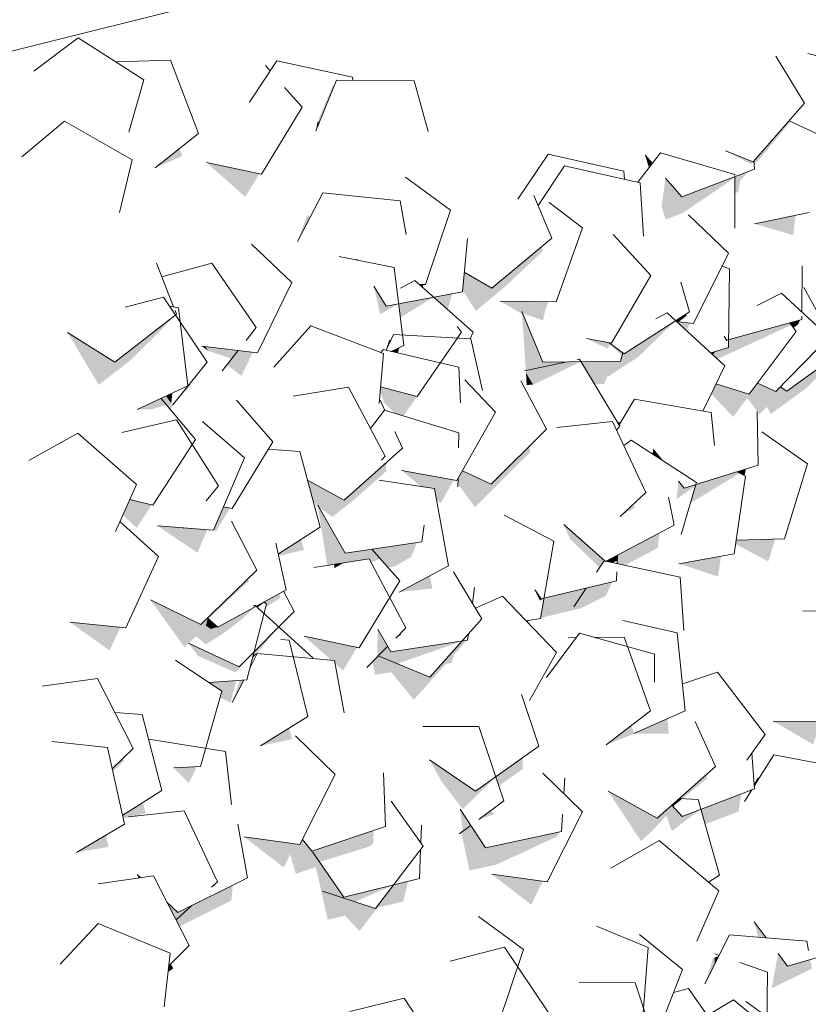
# Model space of a CAD drawing. Header units: millimetres. Extents: x 7522813 to 7573737, y -9734 to 10800.
# Tile 19 of 71: x 7532235 to 7533120, y 1166 to 2271. Entities that reach past the tile are written whole.
import ezdxf

# ---------------------------------------------------------------- set-up
doc = ezdxf.new("R2010")
doc.units = ezdxf.units.MM
doc.header["$MEASUREMENT"] = 0
doc.layers.add('Nowe_2025-10-27 Żywopłot', color=7, linetype='Continuous')
doc.layers.add('Nowe_280-A Dachy Powłoki', color=7, linetype='Continuous')
for name, color, linetype, lineweight, true_color in [('Nowe_2025-10-27 Żywopłot_Nr_pióra__81', 7, 'Continuous', 13, 0x6a6a6a), ('Nowe_2025-10-27 Żywopłot_Nr_pióra__82', 7, 'Continuous', 13, 0xaaaaaa), ('Nowe_280-A Dachy Powłoki_Nr_pióra__61', 7, 'Continuous', 13, 0x6a6a6a), ('Nowe_280-A Dachy Powłoki_Nr_pióra__81', 7, 'Continuous', 13, 0x6a6a6a)]:
    doc.layers.add(name, color=color, linetype=linetype, lineweight=lineweight, true_color=true_color)

# ---------------------------------------------------------------- blocks, each defined once
blk = doc.blocks.new('ElemPrzekroju_77', base_point=(6982742.1, 0))
at = {"layer": 'Nowe_280-A Dachy Powłoki_Nr_pióra__81', "linetype": 'Continuous', "lineweight": 0, "true_color": 0x1a1a1a}
for points in [[(7532569.1, 2156.4), (7532567.5, 2146.5), (7532571.3, 2155.9)], [(7532386.9, 2104.9), (7532417.6, 2118.3), (7532414.3, 2126.8)], [(7533069.3, 2124.8), (7533058.8, 2112.9), (7533059.1, 2108.3), (7533068.6, 2119)], [(7532444.7, 2111.1), (7532488.1, 2072.5), (7532503.9, 2098.5)], [(7532943.6, 2111.5), (7532936.7, 2119.2), (7532939.5, 2110.5)], [(7532939.5, 2110.5), (7532941.2, 2105.2), (7532944.9, 2110), (7532943.6, 2111.5)], [(7533037.6, 2095.3), (7533037.6, 2076.6), (7533041.4, 2078), (7533043.3, 2090.3), (7533052.8, 2101)], [(7532797.1, 2074.8), (7532797.3, 2074.9), (7532810.7, 2094.8), (7532809.9, 2095)], [(7532797.1, 2074.8), (7532795, 2071.6), (7532795.2, 2071.8), (7532797.3, 2074.9)], [(7532955.3, 2061.3), (7532959.9, 2047.1), (7532979.1, 2054.4)], [(7532557.2, 2051.6), (7532546.9, 2022.4), (7532561.8, 2051.1)], [(7533105.6, 2051.9), (7533059.4, 2042.3), (7533102.9, 2029.5)], [(7532614.2, 2001.5), (7532613.6, 2002.6), (7532613.8, 2001.6)], [(7532732, 1968), (7532746.8, 1944.5), (7532780.1, 1972.1), (7532785.4, 1987.1), (7532764.9, 1970), (7532733.9, 1988.1)], [(7532699.7, 1960), (7532715.3, 1946.1), (7532720.3, 1963.8)], [(7532828.1, 1954.7), (7532774.2, 1955.5), (7532798.7, 1941), (7532802.9, 1877.7), (7532849.1, 1887.4), (7532822, 1887.1), (7532798.5, 1943.9), (7532824.3, 1944.2)], [(7532341.9, 1887), (7532288.8, 1920.2), (7532323.8, 1861.4), (7532360.2, 1889.8), (7532358.9, 1900.3)], [(7532443.2, 1904.5), (7532439.4, 1905), (7532446.7, 1899.5)], [(7532864.7, 1887.6), (7532879.9, 1862.5), (7532891, 1862.6), (7532894.6, 1871.5), (7532895, 1870.7), (7532928.9, 1892.6), (7532920, 1900.7), (7532913.1, 1896.3), (7532911.6, 1897.4), (7532909.1, 1888.2)], [(7532462.2, 1877.1), (7532467.9, 1883.6), (7532483.8, 1871.7), (7532496.6, 1898), (7532480.2, 1900)], [(7533015.4, 1898.8), (7533010.6, 1897.3), (7533012.8, 1895.3)], [(7532803.1, 1875), (7532803.9, 1861.5), (7532811.2, 1861.6)], [(7532406.4, 1838.6), (7532427.3, 1861.3), (7532426.1, 1863)], [(7533010.9, 1851.6), (7533035.6, 1825.5), (7533051.4, 1846.8), (7533065.2, 1828.5), (7533073.4, 1836.8), (7533077.8, 1828.9), (7533117.7, 1857.7), (7533110.2, 1864.8), (7533095.9, 1854.4), (7533088.5, 1859.4), (7533083.3, 1854.1), (7533062.8, 1863.4), (7533053.6, 1851.1), (7533016.3, 1862.8)], [(7532399.4, 1848.9), (7532393.9, 1846.3), (7532403.6, 1834.7), (7532405.8, 1834.8), (7532405.1, 1840.5)], [(7532367, 1833.8), (7532383.6, 1834.2), (7532390.5, 1844.7)], [(7532643.9, 1841.5), (7532656.3, 1829.3), (7532665.7, 1826.5), (7532671.5, 1835)], [(7532906.4, 1818.7), (7532907.6, 1816.7), (7532909.3, 1819.3), (7532906.9, 1819.7)], [(7532726.8, 1750.2), (7532745.8, 1724.3), (7532808, 1786.1), (7532807.1, 1792.8), (7532763.9, 1749.9), (7532731.7, 1765.2), (7532726.9, 1756.7)], [(7532951.4, 1782.3), (7532946.1, 1783.2), (7532955.4, 1777.2)], [(7532558.1, 1754.4), (7532564, 1732.2), (7532569.9, 1723.3), (7532580.1, 1659), (7532604.9, 1662.9), (7532611.9, 1674.4), (7532600.1, 1672.7), (7532569.5, 1726.3), (7532609.9, 1732.2), (7532646.5, 1764.8), (7532645.8, 1772), (7532644.4, 1772.4), (7532599.2, 1732.1)], [(7532672.1, 1763.9), (7532663.6, 1765.5), (7532684.9, 1747.6), (7532700.4, 1745.3), (7532702.7, 1732.5), (7532707.4, 1728.6), (7532719.2, 1749.5)], [(7533049.8, 1767), (7533039.9, 1763.9), (7533048.4, 1759.7)], [(7532358.5, 1732.8), (7532350.8, 1715.6), (7532366.3, 1700.9), (7532383.1, 1726.8)], [(7532463.8, 1724.8), (7532452.8, 1699.3), (7532455.2, 1697.2), (7532471.1, 1723.2)], [(7532389.8, 1703.2), (7532434.5, 1673.1), (7532445.6, 1699.1), (7532418.4, 1701.1), (7532417.9, 1700.5), (7532417.5, 1701.2)], [(7532845.6, 1704.8), (7532852.5, 1688.5), (7532861.5, 1690.7)], [(7532905.5, 1661), (7532914.3, 1659.1), (7532951.3, 1678.6), (7532952.5, 1695.2), (7532905.9, 1670.6)], [(7532550.8, 1688.1), (7532525.3, 1671.7), (7532525.8, 1669.5), (7532554, 1676.2)], [(7532630, 1677), (7532648, 1656.7), (7532655.7, 1657.8), (7532651.6, 1680.2)], [(7533038.3, 1682.8), (7533075, 1663.3), (7533082.8, 1688.6), (7533038.9, 1687.3)], [(7532974.8, 1660.8), (7533018.6, 1646.3), (7533022, 1669.2)], [(7532660.9, 1628.9), (7532698, 1633), (7532695.4, 1647.4)], [(7532819.7, 1599.9), (7532864.5, 1610.8), (7532856.9, 1612.4), (7532870.8, 1633.5), (7532823.4, 1622)], [(7532438.1, 1592.6), (7532381.8, 1620.2), (7532420, 1567), (7532424.6, 1571.4), (7532435.2, 1557.2), (7532437.3, 1565.5), (7532424.6, 1571.5), (7532443.9, 1591), (7532446, 1599.4), (7532445.6, 1599.8)], [(7532291.4, 1595.2), (7532335.9, 1563.3), (7532348, 1589.5)], [(7532803.2, 1596.7), (7532805, 1594.8), (7532805.3, 1596.5), (7532812.2, 1598.1)], [(7532612.5, 1567.1), (7532554.4, 1579.3), (7532584.9, 1552.3), (7532588.2, 1552), (7532588.7, 1548.9), (7532597.8, 1540.8), (7532613.1, 1566)], [(7532637.2, 1557.2), (7532624.6, 1544.3), (7532631.3, 1549.3), (7532633.5, 1536.2), (7532651.9, 1539), (7532677.2, 1508), (7532713.2, 1548.3), (7532719.6, 1549.3), (7532722.4, 1558.6), (7532735.6, 1573.4), (7532735.4, 1574.5), (7532731.3, 1573.9), (7532695.3, 1533.5)], [(7532478.1, 1529.6), (7532447.6, 1527.3), (7532462, 1517.8), (7532459.9, 1510.4), (7532471.7, 1504.9)], [(7532473.6, 1505.1), (7532486.4, 1530.2), (7532481.9, 1529.9)], [(7532921.3, 1479.2), (7532893, 1457.6), (7532924.6, 1469.9), (7532924.5, 1470.2), (7532963.5, 1469.9), (7532961.8, 1486.8), (7532924.2, 1470.2), (7532924.1, 1471.3)], [(7533080.5, 1484), (7533125.3, 1458), (7533132.5, 1478.6), (7533146.7, 1455.5), (7533159.1, 1470.4), (7533137, 1483.6)], [(7532537.4, 1476.3), (7532505.3, 1456.4), (7532540.5, 1463.8)], [(7532694.9, 1440.8), (7532708.1, 1416.6), (7532701.5, 1436.3)], [(7532769.3, 1421.6), (7532772.8, 1411.4), (7532799.6, 1430.5), (7532799.4, 1443)], [(7533059.3, 1413.9), (7533059.4, 1411.7), (7533064.9, 1420.5), (7533063.1, 1420.8)], [(7532895.3, 1405.4), (7532932.1, 1349.6), (7532944.4, 1360.5), (7532938.5, 1381.6)], [(7533055.2, 1406.5), (7533048.3, 1394), (7533056.4, 1406.9)], [(7532350.6, 1378.4), (7532351.4, 1374.9), (7532357.2, 1376.3), (7532357, 1376.6), (7532360.2, 1377), (7532376.4, 1380.7), (7532373.3, 1392.8)], [(7532999.3, 1385.2), (7533004.1, 1368.3), (7533041.6, 1382.6), (7533044.7, 1402.5)], [(7532728.2, 1357.6), (7532730.8, 1358.5), (7532739.6, 1316.4), (7532770.1, 1323.1), (7532782.4, 1347.4), (7532757.6, 1342), (7532741.1, 1367.1)], [(7532298.8, 1336.8), (7532334.7, 1342.9), (7532331.8, 1356.2)], [(7532487, 1354.1), (7532531.2, 1320), (7532538.5, 1334.5), (7532544.8, 1312.8), (7532567.3, 1320.2), (7532580.7, 1261.1), (7532600.1, 1265.8), (7532616.3, 1248.4), (7532636.4, 1274.6), (7532665.4, 1281.7), (7532670.8, 1304.2), (7532654.5, 1300.2), (7532634.4, 1273.9), (7532574.7, 1293.3), (7532584.9, 1306.7), (7532563.4, 1337.5), (7532618.8, 1351), (7532624.8, 1358.9), (7532562.8, 1338.3), (7532552.2, 1351.4), (7532549.3, 1345.6)], [(7532370.8, 1308.3), (7532366.9, 1311.9), (7532368.5, 1307.9)], [(7532822.1, 1304.4), (7532764.7, 1312.2), (7532808.9, 1278.2)], [(7532400.2, 1280.9), (7532414.2, 1253.7), (7532472.6, 1282.9), (7532474.1, 1300.1), (7532428.3, 1277.3), (7532411.1, 1261.4), (7532403.2, 1278.2)], [(7533072.6, 1240.9), (7533059.2, 1258.7), (7533063.6, 1241.7)], [(7533013.3, 1218.8), (7533003.9, 1189.2), (7533014.7, 1210.9), (7533014.8, 1218.7)], [(7532402.1, 1209), (7532401.3, 1202.4), (7532407.3, 1206.5), (7532404.6, 1211.6)]]:
    blk.add_hatch(color=250, dxfattribs=at).paths.add_polyline_path(points)
at = {"layer": 'Nowe_280-A Dachy Powłoki_Nr_pióra__61', "color": 251, "linetype": 'Continuous', "lineweight": 13, "true_color": 0x6a6a6a}
blk.add_line((7525090.8, 452.4), (7545724.4, 5610.8), dxfattribs=at)
blk = doc.blocks.new('ElemPrzekroju_357', base_point=(6982742.1, 0))
at = {"layer": 'Nowe_2025-10-27 Żywopłot_Nr_pióra__81', "linetype": 'Continuous', "lineweight": 0, "true_color": 0x1a1a1a}
for points in [[(7532492.8, 2178.9), (7532508.5, 2202.6), (7532507.3, 2202.4)], [(7532586.1, 2197), (7532569.1, 2156.4), (7532571.3, 2155.9), (7532588.1, 2197.3)], [(7533068.6, 2119), (7533100.1, 2157.1), (7533098.4, 2157.9), (7533069.3, 2124.8)], [(7533027.1, 2124.2), (7533055.9, 2109.1), (7533058.8, 2112.2), (7533058.8, 2112.9), (7533057.9, 2111.9)], [(7532840.6, 2099.3), (7532819.9, 2068.4), (7532820.4, 2068.6), (7532840.8, 2099.2)], [(7532959.6, 2093.5), (7532955.3, 2061.3), (7532979.1, 2054.4), (7533037.6, 2094.2), (7533037.6, 2095.3), (7532978, 2072.7)], [(7532793.9, 2069.8), (7532795.2, 2071.8), (7532795, 2071.6)], [(7532816.5, 2063), (7532816.6, 2062.9), (7532820.4, 2068.6), (7532819.9, 2068.4)], [(7532780.1, 1972.1), (7532822.1, 2011.7), (7532820.8, 2016.5), (7532785.4, 1987.1)], [(7532632.4, 1972.3), (7532639.5, 1940.6), (7532660.3, 1952.7), (7532646.2, 1950)], [(7532687.9, 1974), (7532683.9, 1974), (7532687.4, 1970.9)], [(7532699.7, 1960), (7532660.3, 1952.7), (7532662.2, 1937.2)], [(7532409.8, 1940), (7532386.5, 1921.8), (7532395.7, 1925.1)], [(7532798.5, 1943.9), (7532799.4, 1941.9), (7532822.3, 1933.7), (7532824.3, 1944.2)], [(7532982.8, 1941.2), (7532971.1, 1933.7), (7532972.1, 1932.8), (7532974.8, 1932.5), (7532983.2, 1938.9)], [(7533110.8, 1934.5), (7533099, 1931.2), (7533103.2, 1925.6), (7533108.5, 1929.3)], [(7532358.9, 1900.3), (7532360.2, 1889.8), (7532395.7, 1925.1), (7532386.5, 1921.8)], [(7532971.1, 1933.7), (7532920, 1900.7), (7532928.9, 1892.6)], [(7532987.5, 1930.8), (7532972.1, 1932.8), (7532983.1, 1922.7)], [(7533015.4, 1898.8), (7533012.8, 1895.3), (7533018, 1890.5), (7533100.9, 1928.7), (7533099, 1931.2), (7533030.5, 1912.1), (7533030.3, 1903.6)], [(7532489.2, 1911.4), (7532495.9, 1919.4), (7532495.6, 1919.6)], [(7532649.7, 1911.6), (7532645.8, 1900.4), (7532646.1, 1900.3), (7532651.7, 1912.4)], [(7532896.6, 1908.7), (7532871.1, 1913.6), (7532894.6, 1902), (7532897.3, 1907.1), (7532910.7, 1894.3), (7532911.6, 1897.4)], [(7533025.5, 1915.8), (7533027.8, 1910.4), (7533030.5, 1912.1), (7533028.6, 1911.6)], [(7532443.2, 1904.5), (7532446.7, 1899.5), (7532473, 1890.8), (7532480.2, 1900)], [(7532651.7, 1899), (7532659.4, 1897.1), (7532661, 1903.4)], [(7532896.6, 1908.7), (7532897.8, 1907.8), (7532898.1, 1908.4)], [(7533062.8, 1863.4), (7533063.1, 1863.3), (7533097.5, 1909.2), (7533097.2, 1909.5)], [(7533088.5, 1859.4), (7533089.1, 1859.1), (7533131.8, 1901.7), (7533129.9, 1901.8)], [(7532849.1, 1887.4), (7532803.5, 1877.8), (7532803.1, 1875), (7532811.2, 1861.6), (7532864.7, 1887.6)], [(7533110.2, 1864.8), (7533117.7, 1857.7), (7533133, 1873.4), (7533131.8, 1860), (7533140.6, 1877.8), (7533136.4, 1883.8)], [(7532680.8, 1848.4), (7532640, 1859.2), (7532639.6, 1854.5), (7532643.9, 1841.5), (7532671.5, 1835)], [(7532383.6, 1834.2), (7532399.9, 1839.2), (7532393.9, 1846.3), (7532390.5, 1844.7)], [(7532406.3, 1852.1), (7532399.4, 1848.9), (7532405.1, 1840.5)], [(7532641, 1777), (7532643.5, 1778.9), (7532643.2, 1779.2)], [(7532951.4, 1782.3), (7532946, 1789.1), (7532945.1, 1783.9), (7532946.1, 1783.2)], [(7532644.4, 1772.4), (7532645.8, 1772), (7532646.4, 1774.2)], [(7532722.5, 1754.7), (7532672.1, 1763.9), (7532719.2, 1749.5)], [(7532993.7, 1749.5), (7532987.6, 1728.6), (7533042.8, 1762.4), (7533039.9, 1763.9)], [(7532980.6, 1745.4), (7532974.2, 1753.5), (7532971.9, 1733.1), (7532993.2, 1747.9), (7532993.7, 1749.5)], [(7532452.5, 1741.4), (7532444.1, 1731.4), (7532453.1, 1741)], [(7532569.5, 1726.3), (7532570.6, 1724.2), (7532585.9, 1713.3), (7532609.9, 1732.2)], [(7532922.6, 1726.8), (7532908.7, 1713.9), (7532925.9, 1724.1)], [(7532417.5, 1701.2), (7532417.9, 1700.5), (7532418.4, 1701.1)], [(7532680.8, 1684.4), (7532651.6, 1680.2), (7532655.7, 1657.8), (7532674.3, 1668.3)], [(7532861.5, 1690.7), (7532852.5, 1688.5), (7532885.8, 1656.3), (7532890.9, 1664.1), (7532891.5, 1664)], [(7532611.9, 1674.4), (7532604.9, 1662.9), (7532627, 1666.4), (7532629.2, 1662.2), (7532639.5, 1666.3), (7532630, 1677)], [(7532905.9, 1670.6), (7532892.8, 1663.7), (7532900.5, 1662), (7532905.6, 1664.4)], [(7532598.5, 1661.9), (7532588.2, 1660.3), (7532588.1, 1655.7)], [(7532892, 1663.6), (7532891.9, 1663), (7532892.8, 1663.7), (7532892.2, 1663.4)], [(7532885.2, 1655.9), (7532882.4, 1651.2), (7532885.5, 1655.9)], [(7532445.6, 1599.8), (7532446.6, 1598.9), (7532492.2, 1641.1), (7532490.8, 1643.7)], [(7532856.9, 1612.4), (7532864.5, 1610.8), (7532892.8, 1624.8), (7532900, 1640.6), (7532870.8, 1633.5)], [(7532508.8, 1617.7), (7532511.8, 1615.8), (7532510.7, 1611.8), (7532527.4, 1622.2), (7532526.5, 1627.4)], [(7532813, 1631.3), (7532818.7, 1619.4), (7532823.4, 1622), (7532820, 1621.2)], [(7532500.2, 1612.9), (7532501.7, 1611.5), (7532509.4, 1617.3), (7532508.8, 1617.7)], [(7532459.2, 1590.5), (7532483, 1597.4), (7532500.2, 1612.9)], [(7532443.9, 1591), (7532449.5, 1587.9), (7532455.6, 1591.1), (7532446, 1599.4)], [(7532449.8, 1587.7), (7532461.6, 1581.3), (7532483, 1597.4), (7532459.2, 1590.5), (7532457.5, 1589.5), (7532457.1, 1589.9)], [(7532443.9, 1591), (7532424.6, 1571.5), (7532424.6, 1571.4), (7532432.8, 1579.4), (7532443.9, 1570.3), (7532461.6, 1581.3), (7532449.8, 1587.7), (7532449.2, 1587.7), (7532449.5, 1587.9)], [(7532449.2, 1587.7), (7532449.8, 1587.7), (7532457.1, 1589.9), (7532455.6, 1591.1)], [(7532525.7, 1589.8), (7532497.8, 1561.5), (7532496.9, 1558), (7532501.6, 1560.7)], [(7532636.8, 1587.4), (7532636.1, 1556), (7532647.9, 1568)], [(7532661.7, 1582), (7532657.2, 1577.4), (7532662.8, 1581)], [(7532738.6, 1582), (7532731.3, 1573.9), (7532738.5, 1581.3)], [(7532637.2, 1557.2), (7532658.6, 1548.5), (7532731.3, 1573.9), (7532651.5, 1561.8), (7532647.9, 1568)], [(7532435.2, 1557.2), (7532477, 1538.8), (7532497.8, 1561.5), (7532481.4, 1545), (7532437.3, 1565.5)], [(7532496.9, 1558), (7532495.9, 1554), (7532501.6, 1560.7)], [(7532613.6, 1566.8), (7532612.5, 1567.1), (7532613.1, 1566)], [(7532924.1, 1471.3), (7532924.2, 1470.2), (7532924.6, 1470.4)], [(7533051, 1440.4), (7533056.5, 1448.1), (7533056.5, 1448.1)], [(7532350.4, 1442), (7532339, 1430.8), (7532339.7, 1427.5), (7532352.3, 1439.5)], [(7532407.9, 1431.5), (7532424.9, 1414.5), (7532433.7, 1432.8)], [(7532746.4, 1405.4), (7532701.5, 1436.3), (7532708.1, 1416.6), (7532732.2, 1385.3), (7532769.3, 1421.6)], [(7532975.4, 1397.3), (7532978.7, 1397.2), (7533006.7, 1419.9), (7533005, 1423.4)], [(7532966.9, 1389.9), (7532968.1, 1388.6), (7532977.3, 1396), (7532975.1, 1397.1)], [(7532975.1, 1397.1), (7532977.3, 1396), (7532978.4, 1397.2), (7532975.4, 1397.3)], [(7532729.1, 1385.2), (7532732.3, 1360.5), (7532741.1, 1367.1)], [(7532750.1, 1373.7), (7532767.6, 1379.5), (7532763.8, 1383.9)], [(7532938.5, 1381.6), (7532944.4, 1360.5), (7532960.6, 1378), (7532966.7, 1360.8), (7532999.3, 1385.2), (7532978.2, 1377.2), (7532966.9, 1389.9), (7532950.2, 1375.2)], [(7532357, 1376.6), (7532357.2, 1376.3), (7532357.9, 1376.7)], [(7532624.8, 1358.9), (7532618.8, 1351), (7532624.7, 1342.5), (7532631.5, 1345.9), (7532632.4, 1361.4)], [(7532770.1, 1323.1), (7532839, 1355.1), (7532840, 1359.8), (7532782.4, 1347.4)], [(7532563.4, 1337.5), (7532571.4, 1326), (7532624.7, 1342.5), (7532618.8, 1351)], [(7532679.5, 1332.9), (7532654.5, 1300.2), (7532679.8, 1332.4)], [(7532584.9, 1306.7), (7532574.7, 1293.3), (7532611.2, 1281.4), (7532654.5, 1300.2), (7532598.8, 1286.6)], [(7532450.4, 1297.6), (7532454.2, 1299.9), (7532453.5, 1300.5)], [(7532403.2, 1278.2), (7532411.1, 1261.4), (7532428.3, 1277.3), (7532412.6, 1269.4)], [(7533014.8, 1218.7), (7533014.7, 1210.9), (7533019.4, 1220.4)], [(7533085.9, 1223.3), (7533078.9, 1184.2), (7533124, 1206.3), (7533122.1, 1216.4), (7533096.5, 1209.2)]]:
    blk.add_hatch(color=250, dxfattribs=at).paths.add_polyline_path(points)
at = {"layer": 'Nowe_2025-10-27 Żywopłot_Nr_pióra__82', "color": 253, "linetype": 'Continuous', "lineweight": 13, "true_color": 0xaaaaaa}
for p, q in [((7532300.8, 2251.1), (7532251, 2213.5)), ((7532374.4, 2204), (7532300.8, 2251.1)), ((7533180.3, 2217.6), (7533119.5, 2233.3)), ((7532404.2, 2226.1), (7532343.3, 2223.9)), ((7532435.7, 2143.8), (7532404.2, 2226.1)), ((7532523.5, 2225.3), (7532492.8, 2178.9)), ((7532608.6, 2206.9), (7532523.5, 2225.3)), ((7533115.8, 2177.7), (7533083.4, 2230.4)), ((7532515.9, 2213.9), (7532510.7, 2219.8)), ((7532357.4, 2145.3), (7532374.4, 2204)), ((7532590.6, 2203.4), (7532567.5, 2146.5)), ((7532677.7, 2202.8), (7532590.6, 2203.4)), ((7532608.9, 2203.3), (7532608.6, 2206.9)), ((7532693.4, 2145.7), (7532677.7, 2202.8)), ((7532551.8, 2173.2), (7532532.2, 2195.4)), ((7533057.9, 2111.9), (7533115.8, 2177.7)), ((7532506.2, 2098), (7532551.8, 2173.2)), ((7532285.3, 2157.4), (7532237.4, 2117.3)), ((7532361.2, 2114.1), (7532285.3, 2157.4)), ((7533131.4, 2142.6), (7533098.4, 2157.9)), ((7532386.9, 2104.9), (7532435.7, 2143.8)), ((7532953.9, 2122), (7532928.8, 2088.9)), ((7533037.6, 2097.7), (7532953.9, 2122)), ((7533027.1, 2124.2), (7533057.9, 2111.9)), ((7532347.2, 2054.8), (7532361.2, 2114.1)), ((7532444.7, 2111.1), (7532506.2, 2098)), ((7532828, 2120.5), (7532793.9, 2069.8)), ((7532913, 2101.4), (7532828, 2120.5)), ((7532936.7, 2119.2), (7532944.9, 2110)), ((7533059.5, 2103.6), (7533058.8, 2112.9)), ((7532846.2, 2107.3), (7532816.6, 2062.9)), ((7532931.2, 2088.4), (7532846.2, 2107.3)), ((7532913.5, 2092.3), (7532913, 2101.4)), ((7532978, 2072.7), (7533059.5, 2103.6)), ((7532718.5, 2057.5), (7532668.1, 2094.5)), ((7532959.6, 2093.5), (7532978, 2072.7)), ((7533037.5, 2037.5), (7533037.6, 2095.3)), ((7533037.6, 2096.5), (7533037.6, 2097.7)), ((7532934.8, 2028.5), (7532931.2, 2088.4)), ((7532575.3, 2077.1), (7532546.9, 2022.4)), ((7532661.9, 2068.2), (7532575.3, 2077.1)), ((7532668.6, 2030.1), (7532661.9, 2068.2)), ((7532832.2, 2026), (7532811.9, 2074)), ((7532690.5, 1974), (7532718.5, 2057.5)), ((7532866.6, 2037.6), (7532829, 2066.3)), ((7533030.3, 2009.2), (7532985.4, 2052.4)), ((7533059.4, 2042.3), (7533121, 2055)), ((7532837, 1954.6), (7532866.6, 2037.6)), ((7532731.8, 1965.9), (7532737.5, 2025.6)), ((7532764.9, 1970), (7532832.2, 2026)), ((7532943.1, 1984.3), (7532901.1, 2030.1)), ((7532540.5, 1976.4), (7532495.3, 2019.3)), ((7532655.2, 1993.3), (7532593.6, 2005.7)), ((7532613.6, 2002.6), (7532614.2, 2001.5)), ((7532991.2, 1930.4), (7533030.3, 2009.2)), ((7532407.7, 1949), (7532388.6, 1998)), ((7532450.6, 1998.1), (7532394.5, 1982.8)), ((7532500.5, 1925.9), (7532450.6, 1998.1)), ((7532666.1, 1905.7), (7532655.2, 1993.3)), ((7533031.5, 1991.8), (7533023.1, 1994.7)), ((7533030.3, 1903.6), (7533031.5, 1991.8)), ((7533112.6, 1943.4), (7533113, 1995.2)), ((7532678.5, 1978.8), (7532662.5, 1970.1)), ((7532744, 1920.7), (7532678.5, 1978.8)), ((7532733.9, 1988.1), (7532764.9, 1970)), ((7532899, 1908.2), (7532943.1, 1984.3)), ((7532501.8, 1897.3), (7532540.5, 1976.4)), ((7532632.4, 1972.3), (7532646.2, 1950)), ((7532683.9, 1974), (7532690.5, 1974)), ((7532986.5, 1943.6), (7532976.9, 1976.6)), ((7533144.5, 1916.7), (7533114.9, 1970.9)), ((7532396.5, 1959.9), (7532353.5, 1948.8)), ((7532445.4, 1886.9), (7532396.5, 1959.9)), ((7532646.2, 1950), (7532731.8, 1965.9)), ((7533090, 1964.6), (7533062.5, 1950.6)), ((7533153.9, 1904.7), (7533090, 1964.6)), ((7532413.2, 1947.9), (7532403.2, 1949.9)), ((7532423.8, 1860.3), (7532413.2, 1947.9)), ((7532774.2, 1955.5), (7532837, 1954.6)), ((7532341.9, 1887), (7532410.9, 1940.8)), ((7532410.9, 1940.8), (7532409.3, 1944.9)), ((7532798.5, 1943.9), (7532822, 1887.1)), ((7532913.1, 1896.3), (7532986.5, 1943.6)), ((7532961.7, 1942.4), (7532948.7, 1935.6)), ((7533026.1, 1883), (7532961.7, 1942.4)), ((7533028.6, 1911.6), (7533112.5, 1935)), ((7533112.5, 1935), (7533112.6, 1938.6)), ((7532489.2, 1911.4), (7532500.5, 1925.9)), ((7532561.7, 1927.8), (7532520.3, 1881.4)), ((7532643.1, 1896.6), (7532561.7, 1927.8)), ((7532730.7, 1920.8), (7532725.8, 1926.9)), ((7532972.1, 1932.8), (7532991.2, 1930.4)), ((7533106.2, 1921.4), (7533099, 1931.2)), ((7532288.8, 1920.2), (7532341.9, 1887)), ((7532654.4, 1918.2), (7532646.1, 1900.3)), ((7532741.3, 1913.2), (7532654.4, 1918.2)), ((7532681.2, 1848.3), (7532730.7, 1920.8)), ((7532740.5, 1913.2), (7532744, 1920.7)), ((7532754.2, 1855.1), (7532741.3, 1913.2)), ((7532871.1, 1913.6), (7532899, 1908.2)), ((7533025.5, 1915.8), (7533028.6, 1911.6)), ((7533053.6, 1851.1), (7533106.2, 1921.4)), ((7533083.3, 1854.1), (7533144.5, 1916.7)), ((7532439.4, 1905), (7532501.8, 1897.3)), ((7532642.8, 1901.1), (7532640.4, 1897.6)), ((7532727.6, 1881.2), (7532642.8, 1901.1)), ((7532651.7, 1899), (7532666.1, 1905.7)), ((7532896.6, 1908.7), (7532913.1, 1896.3)), ((7533010.6, 1897.3), (7533030.3, 1903.6)), ((7533095.9, 1854.4), (7533166.7, 1905.7)), ((7532462.2, 1877.1), (7532480.2, 1900)), ((7532638.4, 1840.5), (7532643.1, 1896.6)), ((7532863.1, 1890.4), (7532860.6, 1889.9)), ((7532908.5, 1815.2), (7532863.1, 1890.4)), ((7532909.1, 1888.2), (7532911.6, 1897.4)), ((7532406.4, 1838.6), (7532445.4, 1886.9)), ((7532729.5, 1841.3), (7532727.6, 1881.2)), ((7532849.1, 1887.4), (7532801.6, 1877.4)), ((7532822, 1887.1), (7532909.1, 1888.2)), ((7533001.4, 1832), (7533026.1, 1883)), ((7532367, 1833.8), (7532423.8, 1860.3)), ((7532603.8, 1858.8), (7532541.7, 1849)), ((7532645.2, 1781.3), (7532603.8, 1858.8)), ((7532640, 1859.2), (7532681.2, 1848.3)), ((7532768.8, 1830.7), (7532734.5, 1867.3)), ((7532826, 1811.6), (7532797.2, 1866.1)), ((7533016.3, 1862.8), (7533053.6, 1851.1)), ((7533062.8, 1863.4), (7533083.3, 1854.1)), ((7533088.5, 1859.4), (7533095.9, 1854.4)), ((7532432.2, 1800.2), (7532393.9, 1846.3)), ((7532519.1, 1797.7), (7532478.2, 1844.5)), ((7532644.9, 1832.8), (7532639.5, 1844.4)), ((7532925, 1845.3), (7532907.6, 1816.7)), ((7533010.8, 1830.4), (7532925, 1845.3)), ((7532644.4, 1833), (7532628.5, 1812.6)), ((7532727.7, 1807.5), (7532644.4, 1833)), ((7532725.5, 1754.2), (7532768.8, 1830.7)), ((7533014.7, 1793.6), (7533010.8, 1830.4)), ((7533063.8, 1771.4), (7533062.4, 1831.7)), ((7532411, 1822.1), (7532349.8, 1807.9)), ((7532458, 1748), (7532411, 1822.1)), ((7532487.2, 1779.5), (7532440, 1820.3)), ((7532900.2, 1820.3), (7532837.7, 1813.6)), ((7532937.7, 1740.7), (7532900.2, 1820.3)), ((7532904.7, 1810.8), (7532908.5, 1815.2)), ((7532300.1, 1807.2), (7532245.4, 1776.8)), ((7532366.1, 1749.7), (7532300.1, 1807.2)), ((7532664.6, 1790.4), (7532655.9, 1809.1)), ((7532727.5, 1790.9), (7532727.7, 1807.5)), ((7532763.9, 1749.9), (7532826, 1811.6)), ((7533119.1, 1773), (7533067.9, 1808.9)), ((7532384.4, 1726.5), (7532432.2, 1800.2)), ((7532473.3, 1722.7), (7532519.1, 1797.7)), ((7532599.2, 1732.1), (7532664.6, 1790.4)), ((7532921, 1799.4), (7532912.9, 1793.3)), ((7532994.5, 1752.1), (7532921, 1799.4)), ((7532452.5, 1698.6), (7532487.2, 1779.5)), ((7532549.5, 1786.9), (7532514, 1789.3)), ((7532572, 1701.7), (7532549.5, 1786.9)), ((7532641, 1777), (7532645.2, 1781.3)), ((7532946, 1789.1), (7532955.4, 1777.2)), ((7532980.6, 1745.4), (7533063.8, 1771.4)), ((7533093.1, 1688.8), (7533119.1, 1773)), ((7532663.6, 1765.5), (7532725.5, 1754.2)), ((7532731.7, 1765.2), (7532763.9, 1749.9)), ((7533036.7, 1671.9), (7533049.5, 1759.1)), ((7533049.5, 1759.1), (7533039.9, 1763.9)), ((7532342.4, 1696.9), (7532366.1, 1749.7)), ((7532444.1, 1731.4), (7532458, 1748)), ((7532558.1, 1754.4), (7532599.2, 1732.1)), ((7532700.4, 1745.3), (7532638.2, 1754.4)), ((7532726.7, 1747.2), (7532726.9, 1756.7)), ((7532974.2, 1753.5), (7532980.6, 1745.4)), ((7532977.4, 1693.4), (7532993.7, 1749.5)), ((7532994.1, 1750.9), (7532994.5, 1752.1)), ((7532716.1, 1658.5), (7532700.4, 1745.3)), ((7532908.7, 1713.9), (7532937.7, 1740.7)), ((7532969.4, 1704.2), (7532963, 1735.6)), ((7532358.5, 1732.8), (7532384.4, 1726.5)), ((7532463.8, 1724.8), (7532473.3, 1722.7)), ((7532569.5, 1726.3), (7532600.1, 1672.7)), ((7532834.3, 1686.2), (7532778.8, 1715.3)), ((7532390.9, 1668.7), (7532347.5, 1708.3)), ((7532389.8, 1703.2), (7532452.5, 1698.6)), ((7532501, 1653.6), (7532472.8, 1708.4)), ((7532686.2, 1685.2), (7532688.7, 1704)), ((7532845.6, 1704.8), (7532891.5, 1664)), ((7532892.2, 1663.4), (7532969.4, 1704.2)), ((7532417.9, 1700.5), (7532418.4, 1701.1)), ((7532525.3, 1671.7), (7532572, 1701.7)), ((7532534, 1631.5), (7532522.6, 1683.8)), ((7532600.1, 1672.7), (7532686.2, 1685.2)), ((7532819.5, 1599.3), (7532834.3, 1686.2)), ((7533038.9, 1687.3), (7533093.1, 1688.8)), ((7532354, 1588.8), (7532390.9, 1668.7)), ((7532661.4, 1641.6), (7532630, 1677)), ((7532905.5, 1661), (7532905.9, 1670.6)), ((7532974.8, 1660.8), (7533036.7, 1671.9)), ((7532627, 1666.4), (7532564.9, 1656.7)), ((7532668.3, 1588.7), (7532627, 1666.4)), ((7532660.9, 1628.9), (7532716.1, 1658.5)), ((7532890.9, 1664.1), (7532882.4, 1651.2)), ((7532976.1, 1645.8), (7532890.9, 1664.1)), ((7532892, 1663.6), (7532892.2, 1663.4)), ((7532438.1, 1592.6), (7532501, 1653.6)), ((7532753.7, 1598.9), (7532721.7, 1651.8)), ((7532904.7, 1641.7), (7532905.1, 1651.5)), ((7532615.9, 1566.4), (7532661.4, 1641.6)), ((7532820, 1621.2), (7532904.7, 1641.7)), ((7532980.1, 1585.9), (7532976.1, 1645.8)), ((7532457.5, 1589.5), (7532534, 1631.5)), ((7532543.1, 1607.3), (7532530.9, 1629.8)), ((7532743, 1616.6), (7532745.2, 1634.1)), ((7532813, 1631.3), (7532820, 1621.2)), ((7532870.8, 1633.5), (7532856.9, 1612.4)), ((7532381.8, 1620.2), (7532438.1, 1592.6)), ((7532489.8, 1530.5), (7532511.8, 1615.8)), ((7532498.9, 1614.1), (7532497.3, 1613.3)), ((7532563.8, 1555.3), (7532498.9, 1614.1)), ((7532511.8, 1615.8), (7532508.8, 1617.7)), ((7532776.7, 1624.4), (7532746.4, 1611)), ((7532837.2, 1561), (7532776.7, 1624.4)), ((7532481.4, 1545), (7532543.1, 1607.3)), ((7533176.7, 1608.2), (7533113.8, 1607.7)), ((7532291.4, 1595.2), (7532354, 1588.8)), ((7532445.6, 1599.8), (7532457.5, 1589.5)), ((7532695.3, 1533.5), (7532753.7, 1598.9)), ((7532803.2, 1596.7), (7532819.5, 1599.3)), ((7532972.9, 1583.2), (7532911.7, 1597.2)), ((7532455.6, 1591.1), (7532449.2, 1587.7)), ((7532636.8, 1587.4), (7532651.5, 1561.8)), ((7532657.2, 1577.4), (7532668.3, 1588.7)), ((7532737.6, 1574.8), (7532738.6, 1582)), ((7532863.3, 1582.7), (7532826.1, 1533.1)), ((7532947.2, 1559.1), (7532863.3, 1582.7)), ((7532981.6, 1495.5), (7532972.9, 1583.2)), ((7532424.6, 1571.5), (7532481.4, 1545)), ((7532537.4, 1575), (7532527.9, 1575.8)), ((7532558.5, 1489.4), (7532537.4, 1575)), ((7532554.4, 1579.3), (7532615.9, 1566.4)), ((7532651.5, 1561.8), (7532737.6, 1574.8)), ((7532859.6, 1577.8), (7532850.4, 1577.7)), ((7532913.2, 1578.5), (7532879.8, 1578.1)), ((7532942.7, 1495.5), (7532913.2, 1578.5)), ((7532501.5, 1560), (7532493.2, 1543.7)), ((7532588.2, 1552), (7532501.5, 1560)), ((7532624.6, 1544.3), (7532647.9, 1568)), ((7532806.9, 1507.2), (7532837.2, 1561)), ((7532947.3, 1527.8), (7532947.2, 1559.1)), ((7532462, 1517.8), (7532409.9, 1552.4)), ((7532563.3, 1554.3), (7532563.8, 1555.3)), ((7532599.1, 1493.4), (7532588.2, 1552)), ((7532637.2, 1557.2), (7532695.3, 1533.5)), ((7533018.1, 1538.9), (7532978.6, 1526)), ((7533071.5, 1469.2), (7533018.1, 1538.9)), ((7532322.4, 1531.9), (7532260.1, 1523.4)), ((7532362.2, 1453.5), (7532322.4, 1531.9)), ((7532447.6, 1527.3), (7532489.8, 1530.5)), ((7532486.4, 1530.2), (7532473.6, 1505.1)), ((7532438, 1433), (7532462, 1517.8)), ((7532817.7, 1456.1), (7532798, 1514)), ((7532372.4, 1491.6), (7532341.7, 1493.8)), ((7532893, 1457.6), (7532942.7, 1495.5)), ((7532924.2, 1470.2), (7532981.6, 1495.5)), ((7532394.5, 1406.3), (7532372.4, 1491.6)), ((7532505.3, 1456.4), (7532558.5, 1489.4)), ((7533015.9, 1433), (7532992.8, 1483.7)), ((7533080.5, 1484), (7533143.4, 1483.6)), ((7532750.1, 1478.1), (7532687.2, 1478.2)), ((7532778.4, 1394.8), (7532750.1, 1478.1)), ((7532333.7, 1454.6), (7532271.2, 1461.3)), ((7532379.8, 1463.9), (7532379.6, 1463.6)), ((7532465.8, 1450), (7532379.8, 1463.9)), ((7532589.1, 1424.1), (7532544.6, 1467.6)), ((7533051, 1440.4), (7533071.5, 1469.2)), ((7532352.8, 1368.5), (7532333.7, 1454.6)), ((7532339, 1430.8), (7532362.2, 1453.5)), ((7532472.8, 1390.6), (7532465.8, 1450)), ((7532746.4, 1405.4), (7532817.7, 1456.1)), ((7533059.7, 1408.2), (7533056.5, 1448.1)), ((7532694.9, 1440.8), (7532746.4, 1405.4)), ((7533081.2, 1446.4), (7533059.4, 1411.7)), ((7533166.7, 1430), (7533081.2, 1446.4)), ((7532407.9, 1431.5), (7532438, 1433)), ((7532645.6, 1365.7), (7532643.2, 1426.1)), ((7532866.7, 1382.3), (7532822.1, 1425.8)), ((7532950.2, 1375.2), (7533015.9, 1433)), ((7532549.3, 1345.6), (7532589.1, 1424.1)), ((7532845.6, 1402.9), (7532846.7, 1420.3)), ((7532350.6, 1378.4), (7532394.5, 1406.3)), ((7532895.3, 1405.4), (7532950.2, 1375.2)), ((7532978.2, 1377.2), (7533059.7, 1408.2)), ((7533056.4, 1406.9), (7533048.3, 1394)), ((7532687.7, 1343.6), (7532651.8, 1394.1)), ((7532750.1, 1373.7), (7532778.4, 1394.8)), ((7532996.3, 1396.2), (7532975.4, 1397.3)), ((7533020.1, 1311.4), (7532996.3, 1396.2)), ((7532419.6, 1383.3), (7532357, 1376.6)), ((7532456.9, 1303.6), (7532419.6, 1383.3)), ((7532729.1, 1385.2), (7532757.6, 1342)), ((7532826.9, 1303.8), (7532866.7, 1382.3)), ((7532966.9, 1389.9), (7532978.2, 1377.2)), ((7532842.8, 1360.4), (7532844, 1379.6)), ((7532298.8, 1336.8), (7532352.8, 1368.5)), ((7532490.7, 1308.4), (7532479.9, 1368.3)), ((7532562.8, 1338.3), (7532645.6, 1365.7)), ((7532685.1, 1347.4), (7532685.9, 1367.3)), ((7532728.2, 1357.6), (7532741.1, 1367.1)), ((7532757.6, 1342), (7532842.8, 1360.4)), ((7532487, 1354.1), (7532549.3, 1345.6)), ((7532552.2, 1351.4), (7532562.8, 1338.3)), ((7532952.7, 1350.1), (7532898.3, 1319)), ((7533019.5, 1293.6), (7532952.7, 1350.1)), ((7532563.4, 1337.5), (7532598.8, 1286.6)), ((7532634.4, 1273.9), (7532687.7, 1343.6)), ((7532683.5, 1307.3), (7532684.8, 1339.8)), ((7532385.1, 1310.3), (7532322.9, 1301.4)), ((7532366.9, 1311.9), (7532370.8, 1308.3)), ((7532425.3, 1232.1), (7532385.1, 1310.3)), ((7532412.6, 1269.4), (7532490.7, 1308.4)), ((7532598.8, 1286.6), (7532683.5, 1307.3)), ((7532764.7, 1312.2), (7532826.9, 1303.8)), ((7533008, 1303.4), (7533020.1, 1311.4)), ((7532450.4, 1297.6), (7532456.9, 1303.6)), ((7532574.7, 1293.3), (7532634.4, 1273.9)), ((7532995, 1237.2), (7533019.5, 1293.6)), ((7532400.2, 1280.9), (7532412.6, 1269.4)), ((7532411.1, 1261.4), (7532428.3, 1277.3)), ((7532800.2, 1227.8), (7532749.9, 1264.9)), ((7532323, 1256.9), (7532280.5, 1211.5)), ((7532403.7, 1223.7), (7532323, 1256.9)), ((7532940.1, 1230), (7532882.1, 1254.1)), ((7533059.2, 1258.7), (7533072.6, 1240.9)), ((7532978.9, 1205.2), (7532930.5, 1244.7)), ((7533031.3, 1244.4), (7533003.9, 1189.2)), ((7533118.1, 1237), (7533031.3, 1244.4)), ((7532402.1, 1209), (7532425.3, 1232.1)), ((7532779, 1230.4), (7532718.2, 1214.7)), ((7532772.1, 1144.3), (7532800.2, 1227.8)), ((7532828, 1157.5), (7532779, 1230.4)), ((7532933.4, 1142.1), (7532940.1, 1230)), ((7533096.5, 1209.2), (7533180.3, 1233.1)), ((7533120.1, 1226.6), (7533118.1, 1237)), ((7532397.1, 1163.4), (7532403.7, 1223.7)), ((7533019.7, 1221.1), (7533014.9, 1222.8)), ((7533085.9, 1223.3), (7533096.5, 1209.2)), ((7532946.6, 1123.3), (7532978.9, 1205.2)), ((7533074.2, 1202.2), (7533042.9, 1213.1)), ((7533072.9, 1114), (7533074.2, 1202.2)), ((7532925.5, 1190.4), (7532862.7, 1190.6)), ((7532953.7, 1106.9), (7532925.5, 1190.4)), ((7532985.6, 1184), (7532968.7, 1179.4)), ((7533035.7, 1111.9), (7532985.6, 1184)), ((7532666.3, 1173.3), (7532605.3, 1158.3)), ((7532714.4, 1099.8), (7532666.3, 1173.3)), ((7533035.9, 1171.4), (7533006.5, 1153.9)), ((7533103.7, 1116.1), (7533035.9, 1171.4)), ((7533070.1, 1154.8), (7533049.9, 1169.3))]:
    blk.add_line(p, q, dxfattribs=at)

msp = doc.modelspace()

# ---------------------------------------------------------------- block references
at = {"layer": 'Nowe_2025-10-27 Żywopłot', "lineweight": 0}
msp.add_blockref('ElemPrzekroju_357', (6982742.1, 0), dxfattribs=at)
at = {"layer": 'Nowe_280-A Dachy Powłoki', "lineweight": 0}
msp.add_blockref('ElemPrzekroju_77', (6982742.1, 0), dxfattribs=at)

doc.saveas('drawing.dxf')
